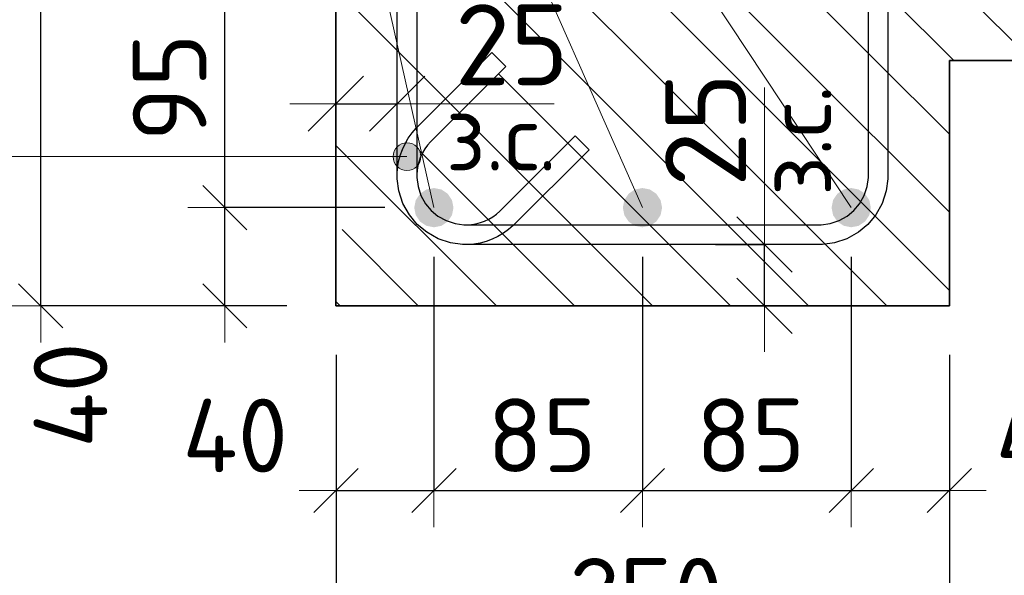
# Model space of a CAD drawing. Header units: metres. Extents: x -38 to 97, y -15 to 21.
# Tile 118 of 139: x 72.085 to 72.487, y 6.174 to 6.4. Entities that reach past the tile are written whole.
import ezdxf

# ---------------------------------------------------------------- set-up
doc = ezdxf.new("R2010")
doc.units = ezdxf.units.M
doc.header["$PDMODE"] = 65
for name, color, linetype, lineweight in [('XR$6$Арм.стержн. Хомут', 240, 'Continuous', 35), ('XR$6$Арм.стержн.горизонт. 1', 180, 'Continuous', 35), ('XR$6$Размерная линия (1)', 7, 'Continuous', 13), ('XR$6$Размерная линия_ общее', 7, 'Continuous', 13)]:
    doc.layers.add(name, color=color, linetype=linetype, lineweight=lineweight)
doc.styles.add('ISOCPEUR', font='txt')
doc.dimstyles.new('DIMSTYLE_17', dxfattribs={"dimtxt": 0.033, "dimasz": 0.0375, "dimexe": 0, "dimexo": 0, "dimgap": 0.0165, "dimtad": 2, "dimdec": 0, "dimlfac": 1000, "dimrnd": 1, "dimzin": 12, "dimdsep": 46, "dimtxsty": 'ISOCPEUR', "dimblk1": 'ALL_ML_STRICH', "dimblk2": 'ALL_ML_STRICH', "dimsah": 1, "dimcen": 0, "dimclrd": 7, "dimclre": 256, "dimclrt": 7, "dimadec": 0, "dimazin": 0, "dimtfac": 1, "dimtdec": 0, "dimtix": 1, "dimtmove": 2, "dimatfit": 3, "dimfxl": 0, "dimtvp": 1.2, "dimtzin": 0, "dimlwd": 0, "dimlwe": -3, "dimarcsym": 0})
doc.dimstyles.new('DIMSTYLE_21', dxfattribs={"dimtxt": 0.03, "dimasz": 0.03, "dimexe": 0, "dimexo": 0, "dimgap": 0.015, "dimtad": 2, "dimdec": 0, "dimlfac": 1000, "dimrnd": 1, "dimzin": 12, "dimdsep": 46, "dimtxsty": 'ISOCPEUR', "dimblk1": 'ALL_ML_STRICH', "dimblk2": 'ALL_ML_STRICH', "dimsah": 1, "dimcen": 0, "dimclrd": 7, "dimclre": 256, "dimclrt": 7, "dimadec": 0, "dimazin": 0, "dimtfac": 1, "dimtdec": 0, "dimtix": 1, "dimtmove": 2, "dimatfit": 3, "dimfxl": 0, "dimtvp": 1.2, "dimtzin": 0, "dimlwd": 0, "dimlwe": -3, "dimarcsym": 0})
doc.dimstyles.new('DIMSTYLE_22', dxfattribs={"dimtxt": 0.03, "dimasz": 0.03, "dimexe": 0, "dimexo": 0, "dimgap": 0.015, "dimtad": 2, "dimdec": 0, "dimlfac": 1000, "dimrnd": 1, "dimzin": 12, "dimdsep": 46, "dimtxsty": 'ISOCPEUR', "dimblk1": 'ALL_ML_STRICH', "dimblk2": 'ALL_ML_STRICH', "dimsah": 1, "dimcen": 0, "dimclrd": 7, "dimclre": 256, "dimclrt": 7, "dimadec": 0, "dimazin": 0, "dimtfac": 1, "dimtdec": 0, "dimtix": 1, "dimtmove": 2, "dimatfit": 3, "dimfxl": 0, "dimtzin": 0, "dimlwd": 0, "dimlwe": -3, "dimarcsym": 0})
pattern_1 = [(135, (0, 0), (-0.031819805, -0.031819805), [0.4, -0.05, 0, -0.05]), (135, (-0.01591, -0.01591), (-0.031819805, -0.031819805), [0.8, -0.1, 0.1, -0.1])]

# ---------------------------------------------------------------- blocks, each defined once
blk = doc.blocks.new('ALL_ML_STRICH')
at = {"color": 0, "linetype": 'ByBlock', "lineweight": -2}
for p, q in [((0, -0.5), (0, 0.5)), ((-0.3, -0.3), (0.3, 0.3)), ((-1, 0), (0.5, 0))]:
    blk.add_line(p, q, dxfattribs=at)
blk = doc.blocks.new('*D858')
at = {"layer": 'DEFPOINTS', "color": 7, "linetype": 'Continuous', "lineweight": 13, "transparency": 33554687}
for p in [(72.21436, 6.58345), (72.09402, 6.28345), (72.21432, 6.28345)]:
    blk.add_point(p, dxfattribs=at)
at = {"layer": 'XR$6$Размерная линия (1)', "color": 9, "linetype": 'Continuous', "lineweight": -2, "true_color": 0xc7c7c7, "transparency": 33554687}
for p, q in [((72.19436, 6.58345), (72.09402, 6.58345)), ((72.19432, 6.28345), (72.09402, 6.28345))]:
    blk.add_line(p, q, dxfattribs=at)
at = {"layer": 'XR$6$Размерная линия (1)', "color": 7, "linetype": 'Continuous', "lineweight": -2, "transparency": 33554687}
blk.add_line((72.09402, 6.28345), (72.09402, 6.58345), dxfattribs=at)
at = {"layer": 'XR$6$Размерная линия (1)', "color": 7, "linetype": 'Continuous', "lineweight": 13, "transparency": 33554687, "xscale": 0.03, "yscale": 0.03, "zscale": 0.03}
for p, rotation in [((72.09402, 6.58345), 90), ((72.09402, 6.28345), 270)]:
    blk.add_blockref('ALL_ML_STRICH', p, dxfattribs=dict(at, rotation=rotation))
at = {"layer": 'XR$6$Размерная линия (1)', "color": 7, "linetype": 'Continuous', "lineweight": 13, "transparency": 33554687, "insert": (72.07152, 6.43495), "char_height": 0.03, "width": 0.09, "attachment_point": 5, "rotation": 90, "style": 'ISOCPEUR'}
blk.add_mtext('\\A1;{300}', dxfattribs=at)
blk = doc.blocks.new('*D859')
at = {"layer": 'DEFPOINTS', "color": 7, "linetype": 'Continuous', "lineweight": 13, "transparency": 33554687}
for p in [(72.21436, 6.28345), (72.46432, 6.28345), (72.21436, 6.14321)]:
    blk.add_point(p, dxfattribs=at)
at = {"layer": 'XR$6$Размерная линия (1)', "color": 9, "linetype": 'Continuous', "lineweight": -2, "true_color": 0xc7c7c7, "transparency": 33554687}
for p, q in [((72.21436, 6.26345), (72.21436, 6.14321)), ((72.46432, 6.26345), (72.46432, 6.14321))]:
    blk.add_line(p, q, dxfattribs=at)
at = {"layer": 'XR$6$Размерная линия (1)', "color": 7, "linetype": 'Continuous', "lineweight": -2, "transparency": 33554687}
blk.add_line((72.21436, 6.14321), (72.46432, 6.14321), dxfattribs=at)
at = {"layer": 'XR$6$Размерная линия (1)', "color": 7, "linetype": 'Continuous', "lineweight": 13, "transparency": 33554687, "xscale": 0.03, "yscale": 0.03, "zscale": 0.03, "rotation": 180}
blk.add_blockref('ALL_ML_STRICH', (72.21436, 6.14321), dxfattribs=at)
at = {"layer": 'XR$6$Размерная линия (1)', "color": 7, "linetype": 'Continuous', "lineweight": 13, "transparency": 33554687, "xscale": 0.03, "yscale": 0.03, "zscale": 0.03}
blk.add_blockref('ALL_ML_STRICH', (72.46432, 6.14321), dxfattribs=at)
at = {"layer": 'XR$6$Размерная линия (1)', "color": 7, "linetype": 'Continuous', "lineweight": 13, "transparency": 33554687, "insert": (72.34084, 6.16571), "char_height": 0.03, "width": 0.09, "attachment_point": 5, "style": 'ISOCPEUR'}
blk.add_mtext('\\A1;{250}', dxfattribs=at)
blk = doc.blocks.new('*D860')
at = {"layer": 'DEFPOINTS', "color": 7, "linetype": 'Continuous', "lineweight": 13, "transparency": 33554687}
for p in [(72.25428, 6.32345), (72.21436, 6.28345), (72.21436, 6.20821)]:
    blk.add_point(p, dxfattribs=at)
at = {"layer": 'XR$6$Размерная линия (1)', "color": 9, "linetype": 'Continuous', "lineweight": -2, "true_color": 0xc7c7c7, "transparency": 33554687}
for p, q in [((72.25428, 6.30345), (72.25428, 6.20821)), ((72.21436, 6.26345), (72.21436, 6.20821))]:
    blk.add_line(p, q, dxfattribs=at)
at = {"layer": 'XR$6$Размерная линия (1)', "color": 7, "linetype": 'Continuous', "lineweight": -2, "transparency": 33554687}
blk.add_line((72.21436, 6.20821), (72.25428, 6.20821), dxfattribs=at)
at = {"layer": 'XR$6$Размерная линия (1)', "color": 7, "linetype": 'Continuous', "lineweight": 13, "transparency": 33554687, "xscale": 0.03, "yscale": 0.03, "zscale": 0.03, "rotation": 180}
blk.add_blockref('ALL_ML_STRICH', (72.21436, 6.20821), dxfattribs=at)
at = {"layer": 'XR$6$Размерная линия (1)', "color": 7, "linetype": 'Continuous', "lineweight": 13, "transparency": 33554687, "xscale": 0.03, "yscale": 0.03, "zscale": 0.03}
blk.add_blockref('ALL_ML_STRICH', (72.25428, 6.20821), dxfattribs=at)
at = {"layer": 'XR$6$Размерная линия (1)', "color": 7, "linetype": 'Continuous', "lineweight": 13, "transparency": 33554687, "insert": (72.17328, 6.2306), "char_height": 0.03, "width": 0.06, "attachment_point": 5, "style": 'ISOCPEUR'}
blk.add_mtext('\\A1;{40}', dxfattribs=at)
blk = doc.blocks.new('*D861')
at = {"layer": 'DEFPOINTS', "color": 7, "linetype": 'Continuous', "lineweight": 13, "transparency": 33554687}
for p in [(72.25428, 6.32345), (72.33928, 6.32345), (72.25428, 6.20821)]:
    blk.add_point(p, dxfattribs=at)
at = {"layer": 'XR$6$Размерная линия (1)', "color": 9, "linetype": 'Continuous', "lineweight": -2, "true_color": 0xc7c7c7, "transparency": 33554687}
for p, q in [((72.25428, 6.30345), (72.25428, 6.20821)), ((72.33928, 6.30345), (72.33928, 6.20821))]:
    blk.add_line(p, q, dxfattribs=at)
at = {"layer": 'XR$6$Размерная линия (1)', "color": 7, "linetype": 'Continuous', "lineweight": -2, "transparency": 33554687}
blk.add_line((72.25428, 6.20821), (72.33928, 6.20821), dxfattribs=at)
at = {"layer": 'XR$6$Размерная линия (1)', "color": 7, "linetype": 'Continuous', "lineweight": 13, "transparency": 33554687, "xscale": 0.03, "yscale": 0.03, "zscale": 0.03, "rotation": 180}
blk.add_blockref('ALL_ML_STRICH', (72.25428, 6.20821), dxfattribs=at)
at = {"layer": 'XR$6$Размерная линия (1)', "color": 7, "linetype": 'Continuous', "lineweight": 13, "transparency": 33554687, "xscale": 0.03, "yscale": 0.03, "zscale": 0.03}
blk.add_blockref('ALL_ML_STRICH', (72.33928, 6.20821), dxfattribs=at)
at = {"layer": 'XR$6$Размерная линия (1)', "color": 7, "linetype": 'Continuous', "lineweight": 13, "transparency": 33554687, "insert": (72.29828, 6.23071), "char_height": 0.03, "width": 0.06, "attachment_point": 5, "style": 'ISOCPEUR'}
blk.add_mtext('\\A1;{85}', dxfattribs=at)
blk = doc.blocks.new('*D862')
at = {"layer": 'DEFPOINTS', "color": 7, "linetype": 'Continuous', "lineweight": 13, "transparency": 33554687}
for p in [(72.33928, 6.32345), (72.42436, 6.32345), (72.33928, 6.20821)]:
    blk.add_point(p, dxfattribs=at)
at = {"layer": 'XR$6$Размерная линия (1)', "color": 9, "linetype": 'Continuous', "lineweight": -2, "true_color": 0xc7c7c7, "transparency": 33554687}
for p, q in [((72.33928, 6.30345), (72.33928, 6.20821)), ((72.42436, 6.30345), (72.42436, 6.20821))]:
    blk.add_line(p, q, dxfattribs=at)
at = {"layer": 'XR$6$Размерная линия (1)', "color": 7, "linetype": 'Continuous', "lineweight": -2, "transparency": 33554687}
blk.add_line((72.33928, 6.20821), (72.42436, 6.20821), dxfattribs=at)
at = {"layer": 'XR$6$Размерная линия (1)', "color": 7, "linetype": 'Continuous', "lineweight": 13, "transparency": 33554687, "xscale": 0.03, "yscale": 0.03, "zscale": 0.03, "rotation": 180}
blk.add_blockref('ALL_ML_STRICH', (72.33928, 6.20821), dxfattribs=at)
at = {"layer": 'XR$6$Размерная линия (1)', "color": 7, "linetype": 'Continuous', "lineweight": 13, "transparency": 33554687, "xscale": 0.03, "yscale": 0.03, "zscale": 0.03}
blk.add_blockref('ALL_ML_STRICH', (72.42436, 6.20821), dxfattribs=at)
at = {"layer": 'XR$6$Размерная линия (1)', "color": 7, "linetype": 'Continuous', "lineweight": 13, "transparency": 33554687, "insert": (72.38332, 6.23071), "char_height": 0.03, "width": 0.06, "attachment_point": 5, "style": 'ISOCPEUR'}
blk.add_mtext('\\A1;{85}', dxfattribs=at)
blk = doc.blocks.new('*D863')
at = {"layer": 'DEFPOINTS', "color": 7, "linetype": 'Continuous', "lineweight": 13, "transparency": 33554687}
for p in [(72.42436, 6.32345), (72.46432, 6.28345), (72.42436, 6.20821)]:
    blk.add_point(p, dxfattribs=at)
at = {"layer": 'XR$6$Размерная линия (1)', "color": 9, "linetype": 'Continuous', "lineweight": -2, "true_color": 0xc7c7c7, "transparency": 33554687}
for p, q in [((72.42436, 6.30345), (72.42436, 6.20821)), ((72.46432, 6.26345), (72.46432, 6.20821))]:
    blk.add_line(p, q, dxfattribs=at)
at = {"layer": 'XR$6$Размерная линия (1)', "color": 7, "linetype": 'Continuous', "lineweight": -2, "transparency": 33554687}
blk.add_line((72.42436, 6.20821), (72.46432, 6.20821), dxfattribs=at)
at = {"layer": 'XR$6$Размерная линия (1)', "color": 7, "linetype": 'Continuous', "lineweight": 13, "transparency": 33554687, "xscale": 0.03, "yscale": 0.03, "zscale": 0.03, "rotation": 180}
blk.add_blockref('ALL_ML_STRICH', (72.42436, 6.20821), dxfattribs=at)
at = {"layer": 'XR$6$Размерная линия (1)', "color": 7, "linetype": 'Continuous', "lineweight": 13, "transparency": 33554687, "xscale": 0.03, "yscale": 0.03, "zscale": 0.03}
blk.add_blockref('ALL_ML_STRICH', (72.46432, 6.20821), dxfattribs=at)
at = {"layer": 'XR$6$Размерная линия (1)', "color": 7, "linetype": 'Continuous', "lineweight": 13, "transparency": 33554687, "insert": (72.50466, 6.23041), "char_height": 0.03, "width": 0.06, "attachment_point": 5, "style": 'ISOCPEUR'}
blk.add_mtext('\\A1;{40}', dxfattribs=at)
blk = doc.blocks.new('*D864')
at = {"layer": 'DEFPOINTS', "color": 7, "linetype": 'Continuous', "lineweight": 13, "transparency": 33554687}
for p in [(72.21432, 6.36582), (72.21432, 6.33083), (72.23932, 6.32583)]:
    blk.add_point(p, dxfattribs=at)
at = {"layer": 'XR$6$Размерная линия_ общее', "color": 253, "linetype": 'Continuous', "lineweight": -2, "true_color": 0xa0a0a0, "transparency": 33554687}
for p, q in [((72.21432, 6.35083), (72.21432, 6.36582)), ((72.23932, 6.34583), (72.23932, 6.36582))]:
    blk.add_line(p, q, dxfattribs=at)
at = {"layer": 'XR$6$Размерная линия_ общее', "color": 7, "linetype": 'Continuous', "lineweight": -2, "transparency": 33554687}
blk.add_line((72.21432, 6.36582), (72.23932, 6.36582), dxfattribs=at)
at = {"layer": 'XR$6$Размерная линия_ общее', "color": 7, "linetype": 'Continuous', "lineweight": 13, "transparency": 33554687, "xscale": 0.0375, "yscale": 0.0375, "zscale": 0.0375, "rotation": 180}
blk.add_blockref('ALL_ML_STRICH', (72.21432, 6.36582), dxfattribs=at)
at = {"layer": 'XR$6$Размерная линия_ общее', "color": 7, "linetype": 'Continuous', "lineweight": 13, "transparency": 33554687, "xscale": 0.0375, "yscale": 0.0375, "zscale": 0.0375}
blk.add_blockref('ALL_ML_STRICH', (72.23932, 6.36582), dxfattribs=at)
at = {"layer": 'XR$6$Размерная линия_ общее', "color": 7, "linetype": 'Continuous', "lineweight": 13, "transparency": 33554687, "insert": (72.28605, 6.38982), "char_height": 0.033, "width": 0.066, "attachment_point": 5, "style": 'ISOCPEUR'}
blk.add_mtext('\\A1;{25}', dxfattribs=at)
at = {"layer": 'XR$6$Размерная линия_ общее', "color": 7, "linetype": 'Continuous', "lineweight": 13, "transparency": 33554687, "insert": (72.2591, 6.36561), "char_height": 0.027, "width": 0.00135, "attachment_point": 1, "line_spacing_factor": 0.60241, "style": 'ISOCPEUR'}
blk.add_mtext('з.с.', dxfattribs=at)
blk = doc.blocks.new('*D865')
at = {"layer": 'DEFPOINTS', "color": 7, "linetype": 'Continuous', "lineweight": 13, "transparency": 33554687}
for p in [(72.34903, 6.30845), (72.35403, 6.28345), (72.38901, 6.28345)]:
    blk.add_point(p, dxfattribs=at)
at = {"layer": 'XR$6$Размерная линия_ общее', "color": 253, "linetype": 'Continuous', "lineweight": -2, "true_color": 0xa0a0a0, "transparency": 33554687}
for p, q in [((72.36903, 6.30845), (72.38901, 6.30845)), ((72.37403, 6.28345), (72.38901, 6.28345))]:
    blk.add_line(p, q, dxfattribs=at)
at = {"layer": 'XR$6$Размерная линия_ общее', "color": 7, "linetype": 'Continuous', "lineweight": -2, "transparency": 33554687}
blk.add_line((72.38901, 6.28345), (72.38901, 6.30845), dxfattribs=at)
at = {"layer": 'XR$6$Размерная линия_ общее', "color": 7, "linetype": 'Continuous', "lineweight": 13, "transparency": 33554687, "xscale": 0.0375, "yscale": 0.0375, "zscale": 0.0375}
for p, rotation in [((72.38901, 6.30845), 90), ((72.38901, 6.28345), 270)]:
    blk.add_blockref('ALL_ML_STRICH', p, dxfattribs=dict(at, rotation=rotation))
at = {"layer": 'XR$6$Размерная линия_ общее', "color": 7, "linetype": 'Continuous', "lineweight": 13, "transparency": 33554687, "insert": (72.38922, 6.32822), "char_height": 0.027, "width": 0.00135, "attachment_point": 1, "rotation": 90, "line_spacing_factor": 0.60241, "style": 'ISOCPEUR'}
blk.add_mtext('з.с.', dxfattribs=at)
at = {"layer": 'XR$6$Размерная линия_ общее', "color": 7, "linetype": 'Continuous', "lineweight": 13, "transparency": 33554687, "insert": (72.36501, 6.35517), "char_height": 0.033, "width": 0.066, "attachment_point": 5, "rotation": 90, "style": 'ISOCPEUR'}
blk.add_mtext('\\A1;{25}', dxfattribs=at)
blk = doc.blocks.new('*D1086')
at = {"layer": 'DEFPOINTS', "color": 7, "linetype": 'Continuous', "lineweight": 13, "transparency": 33554687}
for p in [(72.25428, 6.32345), (72.16902, 6.28345), (72.21432, 6.28345)]:
    blk.add_point(p, dxfattribs=at)
at = {"layer": 'XR$6$Размерная линия (1)', "color": 9, "linetype": 'Continuous', "lineweight": -2, "true_color": 0xc7c7c7, "transparency": 33554687}
for p, q in [((72.23428, 6.32345), (72.16902, 6.32345)), ((72.19432, 6.28345), (72.16902, 6.28345))]:
    blk.add_line(p, q, dxfattribs=at)
at = {"layer": 'XR$6$Размерная линия (1)', "color": 7, "linetype": 'Continuous', "lineweight": -2, "transparency": 33554687}
blk.add_line((72.16902, 6.28345), (72.16902, 6.32345), dxfattribs=at)
at = {"layer": 'XR$6$Размерная линия (1)', "color": 7, "linetype": 'Continuous', "lineweight": 13, "transparency": 33554687, "xscale": 0.03, "yscale": 0.03, "zscale": 0.03}
for p, rotation in [((72.16902, 6.32345), 90), ((72.16902, 6.28345), 270)]:
    blk.add_blockref('ALL_ML_STRICH', p, dxfattribs=dict(at, rotation=rotation))
at = {"layer": 'XR$6$Размерная линия (1)', "color": 7, "linetype": 'Continuous', "lineweight": 13, "transparency": 33554687, "insert": (72.10616, 6.24707), "char_height": 0.03, "width": 0.06, "attachment_point": 5, "rotation": 90, "style": 'ISOCPEUR'}
blk.add_mtext('\\A1;{40}', dxfattribs=at)
blk = doc.blocks.new('*D1087')
at = {"layer": 'DEFPOINTS', "color": 7, "linetype": 'Continuous', "lineweight": 13, "transparency": 33554687}
for p in [(72.25428, 6.41845), (72.16902, 6.32345), (72.25428, 6.32345)]:
    blk.add_point(p, dxfattribs=at)
at = {"layer": 'XR$6$Размерная линия (1)', "color": 9, "linetype": 'Continuous', "lineweight": -2, "true_color": 0xc7c7c7, "transparency": 33554687}
for p, q in [((72.23428, 6.41845), (72.16902, 6.41845)), ((72.23428, 6.32345), (72.16902, 6.32345))]:
    blk.add_line(p, q, dxfattribs=at)
at = {"layer": 'XR$6$Размерная линия (1)', "color": 7, "linetype": 'Continuous', "lineweight": -2, "transparency": 33554687}
blk.add_line((72.16902, 6.32345), (72.16902, 6.41845), dxfattribs=at)
at = {"layer": 'XR$6$Размерная линия (1)', "color": 7, "linetype": 'Continuous', "lineweight": 13, "transparency": 33554687, "xscale": 0.03, "yscale": 0.03, "zscale": 0.03}
for p, rotation in [((72.16902, 6.41845), 90), ((72.16902, 6.32345), 270)]:
    blk.add_blockref('ALL_ML_STRICH', p, dxfattribs=dict(at, rotation=rotation))
at = {"layer": 'XR$6$Размерная линия (1)', "color": 7, "linetype": 'Continuous', "lineweight": 13, "transparency": 33554687, "insert": (72.14652, 6.37245), "char_height": 0.03, "width": 0.06, "attachment_point": 5, "rotation": 90, "style": 'ISOCPEUR'}
blk.add_mtext('\\A1;{95}', dxfattribs=at)

msp = doc.modelspace()

# ---------------------------------------------------------------- hatches: boundary and pattern name
at = {"linetype": 'Continuous', "lineweight": 13, "transparency": 33554687}
h = msp.add_hatch(dxfattribs=at)
h.set_pattern_fill('__________540', scale=0.015, style=0, pattern_type=2)
h.set_pattern_definition(pattern_1)
h.paths.add_polyline_path([(72.21432, 6.58345), (72.21432, 6.38345), (72.62859, 6.38345), (72.62859, 6.58345)], flags=0)
at = {"linetype": 'Continuous', "lineweight": 25, "transparency": 33554687}
h = msp.add_hatch(dxfattribs=at)
h.set_pattern_fill('__________540', scale=0.015, style=0, pattern_type=2)
h.set_pattern_definition(pattern_1)
h.paths.add_polyline_path([(72.46432, 6.38345), (72.21432, 6.38345), (72.21432, 6.28345), (72.46432, 6.28345)], flags=0)
at = {"layer": 'XR$6$Арм.стержн. Хомут', "linetype": 'Continuous', "lineweight": 13, "transparency": 33554687}
for points in [[(72.23845, 6.34704), (72.24047, 6.33939), (72.24047, 6.34907)], [(72.24047, 6.34907), (72.24328, 6.33861), (72.24328, 6.34986)], [(72.24047, 6.34907), (72.24047, 6.33939), (72.24328, 6.33861)], [(72.24328, 6.34986), (72.24328, 6.33861), (72.2461, 6.33939)], [(72.24328, 6.34986), (72.2461, 6.33939), (72.2461, 6.34907)], [(72.2461, 6.34907), (72.2461, 6.33939), (72.24812, 6.34142)], [(72.2461, 6.34907), (72.24812, 6.34142), (72.24812, 6.34704)], [(72.23845, 6.34142), (72.23845, 6.34704), (72.23766, 6.34423)], [(72.23845, 6.34704), (72.23845, 6.34142), (72.24047, 6.33939)], [(72.24812, 6.34704), (72.24812, 6.34142), (72.24891, 6.34423)]]:
    msp.add_hatch(color=7, dxfattribs=at).paths.add_polyline_path(points)
at = {"layer": 'XR$6$Арм.стержн.горизонт. 1', "linetype": 'Continuous', "lineweight": 50, "transparency": 33554687}
for points in [[(72.26225, 6.32345), (72.26164, 6.32651), (72.2599, 6.32911), (72.25731, 6.33084), (72.25425, 6.33145), (72.25118, 6.33084), (72.24859, 6.32911), (72.24686, 6.32651), (72.24625, 6.32345), (72.24686, 6.32039), (72.24859, 6.31779), (72.25118, 6.31606), (72.25425, 6.31545), (72.25731, 6.31606), (72.2599, 6.31779), (72.26164, 6.32039)], [(72.34725, 6.32345), (72.34664, 6.32651), (72.3449, 6.32911), (72.34231, 6.33084), (72.33925, 6.33145), (72.33618, 6.33084), (72.33359, 6.32911), (72.33186, 6.32651), (72.33125, 6.32345), (72.33186, 6.32039), (72.33359, 6.31779), (72.33618, 6.31606), (72.33925, 6.31545), (72.34231, 6.31606), (72.3449, 6.31779), (72.34664, 6.32039)], [(72.43232, 6.32345), (72.43171, 6.32651), (72.42998, 6.32911), (72.42738, 6.33084), (72.42432, 6.33145), (72.42126, 6.33084), (72.41867, 6.32911), (72.41693, 6.32651), (72.41632, 6.32345), (72.41693, 6.32039), (72.41867, 6.31779), (72.42126, 6.31606), (72.42432, 6.31545), (72.42738, 6.31606), (72.42998, 6.31779), (72.43171, 6.32039)]]:
    msp.add_hatch(color=7, dxfattribs=at).paths.add_polyline_path(points)

# ---------------------------------------------------------------- linework, layer by layer
at = {"color": 7, "linetype": 'Continuous', "lineweight": 35, "transparency": 33554687}
for p, q in [((72.21432, 6.58345), (72.21432, 6.38345)), ((72.21432, 6.38345), (72.21432, 6.28345)), ((72.46432, 6.28345), (72.46432, 6.38345)), ((72.46432, 6.38345), (72.62859, 6.38345)), ((72.21432, 6.28345), (72.46432, 6.28345))]:
    msp.add_line(p, q, dxfattribs=at)
at = {"color": 7, "linetype": 'Continuous', "lineweight": 13, "transparency": 33554687}
for p, q in [((72.38901, 6.30845), (72.38901, 6.37245)), ((72.23932, 6.36582), (72.30332, 6.36582))]:
    msp.add_line(p, q, dxfattribs=at)
at = {"layer": 'XR$6$Арм.стержн. Хомут', "color": 7, "linetype": 'Continuous', "lineweight": 13, "transparency": 33554687}
for p, q in [((72.24328, 6.34986), (72.24328, 6.34986)), ((72.02404, 6.34423), (72.24328, 6.34423)), ((72.23766, 6.34423), (72.23766, 6.34423)), ((72.24891, 6.34423), (72.24891, 6.34423)), ((72.24328, 6.33861), (72.24328, 6.33861))]:
    msp.add_line(p, q, dxfattribs=at)
at = {"layer": 'XR$6$Арм.стержн. Хомут', "color": 40, "linetype": 'Continuous', "lineweight": 25, "transparency": 33554687}
for points in [[(72.24728, 6.52722), (72.24728, 6.33568), (72.24779, 6.33206), (72.24899, 6.3284), (72.25087, 6.32505), (72.25315, 6.32232), (72.25588, 6.32004), (72.25924, 6.31816), (72.2629, 6.31695), (72.26652, 6.31645), (72.26767, 6.31645), (72.26955, 6.31658), (72.2714, 6.31688), (72.27321, 6.31735), (72.27494, 6.31797), (72.2766, 6.31875), (72.27821, 6.3197), (72.27973, 6.3208), (72.28116, 6.32204), (72.31183, 6.35271), (72.31749, 6.34706), (72.28661, 6.31618), (72.28471, 6.31452), (72.28259, 6.313), (72.28033, 6.31167), (72.278, 6.31058), (72.27558, 6.3097), (72.27305, 6.30904), (72.27047, 6.30863), (72.26795, 6.30845), (72.26596, 6.30845), (72.26108, 6.30913), (72.256, 6.3108), (72.25132, 6.31342), (72.24747, 6.31664), (72.24426, 6.32049), (72.24164, 6.32517), (72.23996, 6.33025), (72.23928, 6.33513), (72.23928, 6.52777)], [(72.43932, 6.52777), (72.43932, 6.33513), (72.43864, 6.33025), (72.43697, 6.32517), (72.43435, 6.32049), (72.43113, 6.31664), (72.42728, 6.31342), (72.42261, 6.3108), (72.41753, 6.30913), (72.41265, 6.30845), (72.26596, 6.30845), (72.26108, 6.30913), (72.256, 6.3108), (72.25132, 6.31342), (72.24747, 6.31664), (72.24426, 6.32049), (72.24164, 6.32517), (72.23996, 6.33025), (72.23928, 6.33513), (72.23928, 6.33711), (72.23946, 6.33963), (72.23988, 6.34221), (72.24054, 6.34474), (72.24141, 6.34717), (72.24251, 6.3495), (72.24383, 6.35175), (72.24536, 6.35387), (72.24702, 6.35578), (72.27789, 6.38665), (72.28355, 6.381)], [(72.24728, 6.52722), (72.24728, 6.33568), (72.24779, 6.33206), (72.24899, 6.3284), (72.25087, 6.32505), (72.25315, 6.32232), (72.25588, 6.32004), (72.25924, 6.31816), (72.2629, 6.31695), (72.26652, 6.31645), (72.26767, 6.31645), (72.26955, 6.31658), (72.2714, 6.31688), (72.27321, 6.31735), (72.27494, 6.31797), (72.2766, 6.31875), (72.27821, 6.3197), (72.27973, 6.3208), (72.28116, 6.32204), (72.31183, 6.35271), (72.31749, 6.34706), (72.28661, 6.31618), (72.28471, 6.31452), (72.28259, 6.313), (72.28033, 6.31167), (72.278, 6.31058), (72.27558, 6.3097), (72.27305, 6.30904), (72.27047, 6.30863), (72.26795, 6.30845), (72.26596, 6.30845), (72.26108, 6.30913), (72.256, 6.3108), (72.25132, 6.31342), (72.24747, 6.31664), (72.24426, 6.32049), (72.24164, 6.32517), (72.23996, 6.33025), (72.23928, 6.33513), (72.23928, 6.52777)], [(72.43932, 6.52777), (72.43932, 6.33513), (72.43864, 6.33025), (72.43697, 6.32517), (72.43435, 6.32049), (72.43113, 6.31664), (72.42728, 6.31342), (72.42261, 6.3108), (72.41753, 6.30913), (72.41265, 6.30845), (72.26596, 6.30845), (72.26108, 6.30913), (72.256, 6.3108), (72.25132, 6.31342), (72.24747, 6.31664), (72.24426, 6.32049), (72.24164, 6.32517), (72.23996, 6.33025), (72.23928, 6.33513), (72.23928, 6.33711), (72.23946, 6.33963), (72.23988, 6.34221), (72.24054, 6.34474), (72.24141, 6.34717), (72.24251, 6.3495), (72.24383, 6.35175), (72.24536, 6.35387), (72.24702, 6.35578), (72.27789, 6.38665), (72.28355, 6.381)], [(72.28355, 6.381), (72.25287, 6.35032), (72.25164, 6.3489), (72.25054, 6.34738), (72.24959, 6.34576), (72.24881, 6.3441), (72.24819, 6.34237), (72.24772, 6.34056), (72.24742, 6.33871), (72.24728, 6.33683), (72.24728, 6.33568), (72.24779, 6.33206), (72.24899, 6.3284), (72.25087, 6.32505), (72.25315, 6.32232), (72.25588, 6.32004), (72.25924, 6.31816), (72.2629, 6.31695), (72.26652, 6.31645), (72.41209, 6.31645), (72.41571, 6.31695), (72.41937, 6.31816), (72.42272, 6.32004), (72.42545, 6.32232), (72.42773, 6.32505), (72.42961, 6.3284), (72.43082, 6.33206), (72.43132, 6.33568), (72.43132, 6.52722)], [(72.28355, 6.381), (72.25287, 6.35032), (72.25164, 6.3489), (72.25054, 6.34738), (72.24959, 6.34576), (72.24881, 6.3441), (72.24819, 6.34237), (72.24772, 6.34056), (72.24742, 6.33871), (72.24728, 6.33683), (72.24728, 6.33568), (72.24779, 6.33206), (72.24899, 6.3284), (72.25087, 6.32505), (72.25315, 6.32232), (72.25588, 6.32004), (72.25924, 6.31816), (72.2629, 6.31695), (72.26652, 6.31645), (72.41209, 6.31645), (72.41571, 6.31695), (72.41937, 6.31816), (72.42272, 6.32004), (72.42545, 6.32232), (72.42773, 6.32505), (72.42961, 6.3284), (72.43082, 6.33206), (72.43132, 6.33568), (72.43132, 6.52722)]]:
    msp.add_lwpolyline(points, dxfattribs=at)
at = {"layer": 'XR$6$Арм.стержн. Хомут', "color": 7, "linetype": 'Continuous', "lineweight": 13, "transparency": 33554687}
msp.add_circle((72.24328, 6.34423), 0.00563, dxfattribs=at)
at = {"layer": 'XR$6$Арм.стержн.горизонт. 1', "color": 7, "linetype": 'Continuous', "lineweight": 13, "transparency": 33554687}
for q in [(72.42432, 6.32345), (72.25425, 6.32345), (72.33925, 6.32345)]:
    msp.add_line((72.1672, 6.71235), q, dxfattribs=at)

# ---------------------------------------------------------------- dimensions: what is measured, and where the dimension line sits
at = {"layer": 'XR$6$Размерная линия (1)', "color": 7, "linetype": 'Continuous', "lineweight": 13, "transparency": 33554687}
for base, p1, p2, dimstyle, picture, middle in [((72.09402, 6.58345), (72.19432, 6.28345), (72.19436, 6.58345), 'DIMSTYLE_22', '*D858', (72.07152, 6.43495)), ((72.16902, 6.41845), (72.23428, 6.32345), (72.23428, 6.41845), 'DIMSTYLE_22', '*D1087', (72.14652, 6.37245)), ((72.16902, 6.32345), (72.19432, 6.28345), (72.23428, 6.32345), 'DIMSTYLE_21', '*D1086', (72.10616, 6.24707))]:
    dim = msp.add_linear_dim(base=base, p1=p1, p2=p2, angle=90, dimstyle=dimstyle, override={"dimpost": '<>', "dimclrd": 7, "dimclre": 9, "dimclrt": 7, "dimlwd": 0, "dimlwe": 65533}, dxfattribs=at)
    dim.commit()
    dim.dimension.update_dxf_attribs({"geometry": picture, "text_midpoint": middle, "dimtype": 160})
for base, p1, p2, dimstyle, picture, middle in [((72.25428, 6.20821), (72.21436, 6.26345), (72.25428, 6.30345), 'DIMSTYLE_21', '*D860', (72.17328, 6.2306)), ((72.33928, 6.20821), (72.25428, 6.30345), (72.33928, 6.30345), 'DIMSTYLE_22', '*D861', (72.29828, 6.23071)), ((72.42436, 6.20821), (72.33928, 6.30345), (72.42436, 6.30345), 'DIMSTYLE_22', '*D862', (72.38332, 6.23071)), ((72.46432, 6.20821), (72.42436, 6.30345), (72.46432, 6.26345), 'DIMSTYLE_21', '*D863', (72.50466, 6.23041)), ((72.46432, 6.14321), (72.21436, 6.26345), (72.46432, 6.26345), 'DIMSTYLE_22', '*D859', (72.34084, 6.16571))]:
    dim = msp.add_linear_dim(base=base, p1=p1, p2=p2, dimstyle=dimstyle, override={"dimpost": '<>', "dimclrd": 7, "dimclre": 9, "dimclrt": 7, "dimlwd": 0, "dimlwe": 65533}, dxfattribs=at)
    dim.commit()
    dim.dimension.update_dxf_attribs({"geometry": picture, "text_midpoint": middle, "dimtype": 160})
at = {"layer": 'XR$6$Размерная линия_ общее', "color": 7, "linetype": 'Continuous', "lineweight": 13, "transparency": 33554687}
dim = msp.add_linear_dim(base=(72.23932, 6.36582), p1=(72.21432, 6.35083), p2=(72.23932, 6.34583), text='<>\\Xз.с.', dimstyle='DIMSTYLE_17', override={"dimpost": '<>', "dimclrd": 7, "dimclre": 253, "dimclrt": 7, "dimlwd": 0, "dimlwe": 65533}, dxfattribs=at)
dim.commit()
dim.dimension.update_dxf_attribs({"geometry": '*D864', "text_midpoint": (72.28605, 6.38982), "dimtype": 160})
dim = msp.add_linear_dim(base=(72.38901, 6.30845), p1=(72.37403, 6.28345), p2=(72.36903, 6.30845), angle=90, text='<>\\Xз.с.', dimstyle='DIMSTYLE_17', override={"dimpost": '<>', "dimclrd": 7, "dimclre": 253, "dimclrt": 7, "dimlwd": 0, "dimlwe": 65533}, dxfattribs=at)
dim.commit()
dim.dimension.update_dxf_attribs({"geometry": '*D865', "text_midpoint": (72.36501, 6.35517), "dimtype": 160})

doc.saveas('drawing.dxf')
